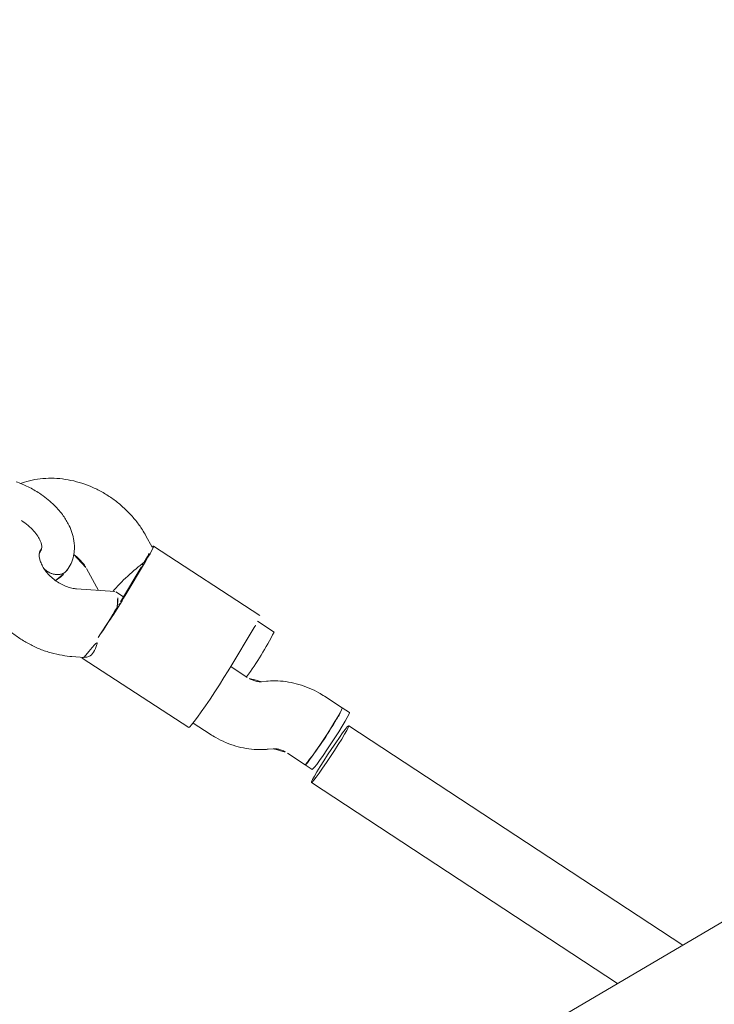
# Model space of a CAD drawing. Extents: x 5459245 to 5462690, y 5971016 to 5972523.
# Tile 135 of 136: x 5462452.41 to 5462452.574, y 5972213.912 to 5972214.144. Entities that reach past the tile are written whole.
import ezdxf

# ---------------------------------------------------------------- set-up
doc = ezdxf.new("R2010")
doc.units = 0
doc.layers.add('A_MAŁA ARCHITEKTURA', color=195, linetype='CONTINUOUS', lineweight=9)

# ---------------------------------------------------------------- blocks, each defined once
blk = doc.blocks.new('A$C43995eb0')
at = {"layer": 'A_MAŁA ARCHITEKTURA', "linetype": 'Continuous'}
for p, q in [((1202.19, -453.79), (1469.14, -623.85)), ((1249.65, -484.02), (1239.41, -577.65)), ((1255.31, -579.39), (1264.7, -493.61)), ((1236.54, -578.94), (1236.33, -580.93)), ((1236.33, -580.93), (1235.8, -585.93)), ((1251.71, -587.6), (1252.24, -582.61)), ((1252.24, -582.61), (1252.45, -580.62)), ((1252.98, -592.07), (1252.33, -591.05)), ((1238.86, -599.69), (1239.51, -600.71)), ((1227.73, -603.37), (1227.24, -608.01)), ((1240.12, -604.15), (1239.63, -608.78)), ((1255.53, -610.62), (1256.03, -605.83)), ((1225.77, -608.13), (1222.63, -637.92)), ((1229.84, -608.14), (1239.14, -608.74)), ((1253.8, -640.84), (1256.94, -611.04)), ((1222.96, -638.09), (1221.25, -640.62)), ((1226.7, -637.94), (1236, -638.54)), ((1237.87, -638.85), (1228.57, -638.25)), ((1236.47, -638.76), (1236.25, -640.89)), ((1254.57, -643.23), (1253.4, -640.49)), ((1236.28, -641.12), (1239.84, -649.5)), ((1234.51, -649.58), (1237.8, -644.7)), ((1235.41, -661.18), (1235.35, -661.17)), ((1235.78, -661.21), (1235.41, -661.18)), ((1235.7, -661.06), (1236.48, -661.04))]:
    blk.add_line(p, q, dxfattribs=at)
at = {"layer": 'A_MAŁA ARCHITEKTURA', "linetype": 'Continuous', "flags": 128}
for points in [[(1255.31, -579.39), (1255.13, -579.28), (1254.59, -579.14), (1253.72, -578.97), (1252.54, -578.78), (1251.12, -578.57), (1249.53, -578.37), (1247.83, -578.17), (1246.12, -577.98), (1244.46, -577.82), (1242.93, -577.7), (1241.62, -577.61), (1240.57, -577.57), (1239.84, -577.57), (1239.46, -577.61), (1239.45, -577.7), (1239.81, -577.83), (1240.52, -577.98), (1241.55, -578.17), (1242.86, -578.37), (1244.37, -578.57), (1246.03, -578.78), (1247.75, -578.97), (1249.44, -579.14), (1251.04, -579.28), (1252.47, -579.39), (1253.66, -579.46), (1254.56, -579.48), (1255.12, -579.46), (1255.31, -579.39)], [(1236.54, -578.94), (1236.61, -578.9), (1237.02, -578.86), (1237.79, -578.86), (1238.86, -578.91), (1240.2, -579), (1241.74, -579.12), (1243.41, -579.28), (1245.13, -579.46), (1246.82, -579.65), (1248.4, -579.85), (1249.8, -580.05), (1250.95, -580.23), (1251.8, -580.39), (1252.31, -580.53), (1252.45, -580.62)], [(1236.33, -580.93), (1236.4, -580.89), (1236.81, -580.85), (1237.58, -580.85), (1238.65, -580.9), (1239.99, -580.99), (1241.53, -581.11), (1243.2, -581.27), (1244.92, -581.45), (1246.61, -581.64), (1248.19, -581.84), (1249.59, -582.04), (1250.74, -582.22), (1251.59, -582.38), (1252.1, -582.52), (1252.24, -582.61)], [(1239.14, -608.74), (1240.82, -608.87), (1242.68, -609.02), (1244.65, -609.21), (1246.67, -609.42), (1248.66, -609.64), (1250.57, -609.88), (1252.32, -610.11), (1253.85, -610.34), (1255.12, -610.55), (1256.07, -610.73), (1256.69, -610.89), (1256.93, -611.02), (1256.94, -611.04)], [(1222.96, -638.09), (1222.69, -637.99), (1222.63, -637.91), (1222.8, -637.85), (1223.19, -637.82), (1223.79, -637.81), (1224.58, -637.82), (1225.56, -637.87), (1226.7, -637.94)], [(1253.58, -640.92), (1253.62, -640.91), (1253.79, -640.86), (1253.74, -640.77), (1253.47, -640.67)]]:
    blk.add_lwpolyline(points, dxfattribs=at)
at = {"layer": 'A_MAŁA ARCHITEKTURA', "linetype": 'Continuous'}
for centre, radius, start, end in [((1237.79, -588.12), 7.34, 78.1905, 101.5031), ((1236.27, -655.42), 74.54, 77.6302, 87.6767), ((1227.99, -678.88), 75.51, 80.773, 90.2024), ((1227.77, -622.82), 14.83, 81.9487, 97.7448), ((1221.25, -726.2), 88.25, 85.717, 86.2466), ((1224.31, -703.1), 65, 86.2414, 86.8908), ((1221.97, -838.49), 200.44, 82.6156, 85.9875), ((1232.09, -726.91), 88.25, 85.717, 86.2466), ((1235.16, -703.81), 65, 86.2414, 86.8908)]:
    blk.add_arc(centre, radius, start, end, dxfattribs=at)
for centre, major_axis, ratio, start_param, end_param in [((1232.02, -638.98), (9.06, -0.87), 0.046024, 2.158529, 3.117394), ((1232.02, -638.98), (7.74, -2.82), 0.141387, 4.064367, 5.376855), ((1244.41, -639.79), (8.16, 1.22), 0.232904, 2.193793, 3.201882), ((1244.41, -639.79), (9.06, -0.87), 0.046024, 1.199664, 2.158529)]:
    blk.add_ellipse(centre, major_axis=major_axis, ratio=ratio, start_param=start_param, end_param=end_param, dxfattribs=at)
for points, knots in [([(1234.26, -797.92), (1229.39, -795.03), (1217.97, -788.23), (1200.16, -777.22), (1180.81, -764.94), (1161.61, -752.37), (1142.55, -739.54), (1123.64, -726.44), (1104.89, -713.07), (1086.29, -699.44), (1067.86, -685.55), (1049.58, -671.4), (1031.47, -656.99), (1013.53, -642.33), (995.75, -627.41), (978.15, -612.25), (960.73, -596.84), (943.5, -581.17), (929.24, -567.93), (920.79, -559.83), (917.97, -557.12)], [0, 0, 0, 0, 0.043146, 0.101159, 0.159168, 0.217172, 0.275172, 0.333168, 0.391159, 0.449146, 0.507128, 0.565107, 0.623081, 0.681051, 0.739017, 0.796978, 0.854936, 0.91289, 0.970839, 1, 1, 1, 1]), ([(1235.8, -585.93), (1235.76, -586.44), (1235.64, -587.81), (1235.69, -590.03), (1236.01, -592.56), (1236.63, -595.02), (1237.51, -597.3), (1238.31, -598.83), (1238.79, -599.58), (1238.86, -599.69)], [0, 0, 0, 0, 0.105835, 0.280959, 0.456833, 0.633149, 0.809535, 0.971446, 1, 1, 1, 1]), ([(1252.33, -591.05), (1252.29, -590.99), (1252.16, -590.79), (1251.94, -590.26), (1251.73, -589.41), (1251.65, -588.48), (1251.7, -587.86), (1251.71, -587.6)], [0, 0, 0, 0, 0.113687, 0.358411, 0.594684, 0.82943, 1, 1, 1, 1]), ([(1256.03, -605.83), (1256.08, -605.32), (1256.19, -603.95), (1256.15, -601.72), (1255.82, -599.19), (1255.2, -596.73), (1254.33, -594.45), (1253.52, -592.93), (1253.05, -592.18), (1252.98, -592.07)], [0, 0, 0, 0, 0.105835, 0.280959, 0.456833, 0.633149, 0.809535, 0.971446, 1, 1, 1, 1]), ([(768.63, -596.05), (771.65, -599.17), (780.31, -608.14), (794.77, -622.76), (812.06, -639.86), (829.56, -656.71), (847.24, -673.32), (865.1, -689.7), (883.15, -705.82), (901.38, -721.7), (919.78, -737.33), (938.36, -752.71), (957.11, -767.84), (976.03, -782.7), (995.11, -797.31), (1014.36, -811.66), (1033.77, -825.75), (1053.33, -839.57), (1073.05, -853.12), (1092.91, -866.4), (1112.93, -879.41), (1133.09, -892.15), (1153.39, -904.61), (1173.83, -916.79), (1194.41, -928.7), (1215.11, -940.32), (1235.95, -951.66), (1256.91, -962.72), (1277.99, -973.49), (1299.2, -983.97), (1320.52, -994.16), (1341.95, -1004.07), (1363.49, -1013.68), (1385.14, -1022.99), (1406.89, -1032.01), (1428.74, -1040.74), (1450.68, -1049.16), (1472.72, -1057.29), (1494.85, -1065.11), (1517.06, -1072.64), (1539.36, -1079.86), (1561.73, -1086.78), (1584.18, -1093.39), (1606.7, -1099.69), (1629.3, -1105.69), (1651.95, -1111.39), (1674.67, -1116.77), (1697.45, -1121.84), (1720.28, -1126.61), (1743.17, -1131.06), (1766.1, -1135.2), (1789.08, -1139.03), (1812.09, -1142.55), (1835.15, -1145.75), (1858.24, -1148.64), (1881.36, -1151.22), (1904.5, -1153.48), (1927.67, -1155.42), (1950.86, -1157.05), (1974.07, -1158.37), (1997.29, -1159.37), (2019.69, -1160.04), (2034.36, -1160.25), (2041.28, -1160.34)], [0, 0, 0, 0, 0.008859, 0.025435, 0.04201, 0.058584, 0.075158, 0.09173, 0.108302, 0.124873, 0.141442, 0.158011, 0.174578, 0.191145, 0.20771, 0.224275, 0.240838, 0.257401, 0.273962, 0.290523, 0.307082, 0.32364, 0.340197, 0.356754, 0.373309, 0.389863, 0.406416, 0.422968, 0.439519, 0.456068, 0.472617, 0.489165, 0.505712, 0.522258, 0.538803, 0.555347, 0.57189, 0.588432, 0.604973, 0.621513, 0.638052, 0.654591, 0.671129, 0.687665, 0.704202, 0.720737, 0.737272, 0.753806, 0.770339, 0.786872, 0.803404, 0.819936, 0.836467, 0.852998, 0.869528, 0.886058, 0.902587, 0.919116, 0.935645, 0.952174, 0.968702, 0.98523, 1, 1, 1, 1]), ([(1239.51, -600.71), (1239.55, -600.77), (1239.67, -600.97), (1239.9, -601.49), (1240.1, -602.35), (1240.18, -603.27), (1240.14, -603.89), (1240.12, -604.15)], [0, 0, 0, 0, 0.113687, 0.358411, 0.594684, 0.82943, 1, 1, 1, 1]), ([(1221.25, -640.62), (1220.96, -641.07), (1220.19, -642.26), (1219.13, -644.34), (1218.14, -646.85), (1217.41, -649.48), (1216.93, -652.17), (1216.73, -654.91), (1216.81, -657.64), (1217.17, -660.34), (1217.81, -662.96), (1218.72, -665.47), (1219.91, -667.82), (1221.35, -669.97), (1222.64, -671.53), (1223.51, -672.28), (1223.75, -672.48)], [0, 0, 0, 0, 0.046346, 0.122738, 0.199297, 0.276104, 0.353107, 0.430302, 0.507693, 0.585277, 0.663, 0.740744, 0.818311, 0.895435, 0.971833, 1, 1, 1, 1]), ([(1253.35, -640.51), (1253.17, -640.18), (1252.78, -639.46), (1251.36, -639.05), (1249.57, -639.08), (1248.28, -639.53), (1247.73, -639.71)], [0, 0, 0, 0, 0.235354, 0.512164, 0.793968, 1, 1, 1, 1]), ([(1235.29, -677.2), (1235.85, -677.2), (1237.17, -677.2), (1239.26, -676.91), (1241.52, -676.3), (1243.71, -675.39), (1245.81, -674.2), (1247.78, -672.74), (1249.61, -671.02), (1251.28, -669.07), (1252.75, -666.9), (1254, -664.55), (1255.02, -662.05), (1255.79, -659.44), (1256.3, -656.75), (1256.54, -654.02), (1256.5, -651.29), (1256.18, -648.58), (1255.59, -646.01), (1254.99, -644.25), (1254.62, -643.36), (1254.57, -643.23)], [0, 0, 0, 0, 0.038261, 0.091365, 0.144569, 0.198161, 0.252313, 0.307126, 0.36262, 0.418738, 0.475371, 0.532389, 0.58968, 0.647163, 0.704797, 0.762573, 0.820496, 0.878565, 0.936746, 0.991044, 1, 1, 1, 1]), ([(1232.92, -653.76), (1232.93, -653.7), (1232.98, -653.17), (1233.26, -652.18), (1233.74, -650.9), (1234.19, -650.06), (1234.46, -649.66), (1234.51, -649.58)], [0, 0, 0, 0, 0.033339, 0.337357, 0.640713, 0.927431, 1, 1, 1, 1]), ([(1239.84, -649.5), (1239.91, -649.65), (1240.1, -650.13), (1240.36, -651.1), (1240.53, -652.43), (1240.51, -653.86), (1240.31, -655.3), (1239.93, -656.69), (1239.4, -657.96), (1238.75, -659.06), (1238.05, -659.94), (1237.35, -660.57), (1236.72, -660.97), (1236.21, -661.17), (1235.94, -661.21), (1235.81, -661.21), (1235.78, -661.21)], [0, 0, 0, 0, 0.034837, 0.110248, 0.185661, 0.261162, 0.336811, 0.412481, 0.487931, 0.563104, 0.638291, 0.714088, 0.791829, 0.873925, 0.964689, 1, 1, 1, 1]), ([(1236.92, -653.48), (1236.32, -653.4), (1235.09, -653.25), (1233.33, -653.56), (1231.83, -654.11), (1230.66, -654.74), (1229.77, -655.36), (1229.02, -655.99), (1228.12, -656.87), (1226.95, -658.29), (1225.61, -660.54), (1224.36, -663.66), (1223.96, -666.15), (1223.75, -667.48)], [0, 0, 0, 0, 0.0925562, 0.1894096, 0.2697898, 0.33174, 0.3843344, 0.4259066, 0.4761185, 0.5672268, 0.6854617, 0.8327508, 1, 1, 1, 1]), ([(1236.73, -653.42), (1237.06, -653.49), (1237.73, -653.62), (1238.55, -654.34), (1239.14, -655.36), (1239.38, -656.59), (1239.36, -657.7), (1239.13, -658.3), (1239.05, -658.5)], [0, 0, 0, 0, 0.1821149, 0.3642302, 0.5463374, 0.7284241, 0.9104828, 1, 1, 1, 1]), ([(1239.09, -658.43), (1239.19, -658.1), (1239.4, -657.34), (1239.33, -656.11), (1238.95, -654.94), (1238.27, -654.03), (1237.48, -653.53), (1236.94, -653.45), (1236.73, -653.42)], [0, 0, 0, 0, 0.148509, 0.332532, 0.516579, 0.700655, 0.884758, 1, 1, 1, 1]), ([(1240.36, -654.77), (1239.81, -654.46), (1238.72, -653.83), (1237.53, -653.59), (1236.93, -653.48)], [0, 0, 0, 0, 0.499972, 1, 1, 1, 1]), ([(1231.42, -668.39), (1231.52, -667.73), (1231.7, -666.4), (1232.25, -664.66), (1232.92, -663.23), (1233.85, -661.89), (1234.93, -661.06), (1235.47, -661.07), (1235.72, -661.08)], [0, 0, 0, 0, 0.143486, 0.287112, 0.427141, 0.560433, 0.79874, 1, 1, 1, 1]), ([(1236.57, -661), (1236.46, -661.04), (1236.17, -661.15), (1235.89, -661.07), (1235.72, -661.02)], [0, 0, 0, 0, 0.385251, 1, 1, 1, 1]), ([(1223.75, -667.48), (1223.67, -668.52), (1223.51, -670.6), (1223.73, -672.63), (1223.84, -673.65)], [0, 0, 0, 0, 0.49944, 1, 1, 1, 1])]:
    blk.add_open_spline(points, degree=3, knots=knots, dxfattribs=at)

msp = doc.modelspace()

# ---------------------------------------------------------------- block references
at = {"layer": 'A_MAŁA ARCHITEKTURA', "xscale": 0.001, "yscale": 0.001, "zscale": 0.001, "rotation": 242.9301705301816}
msp.add_blockref('A$C43995eb0', (5462453.5658, 5972214.81866), dxfattribs=at)

doc.saveas('drawing.dxf')
